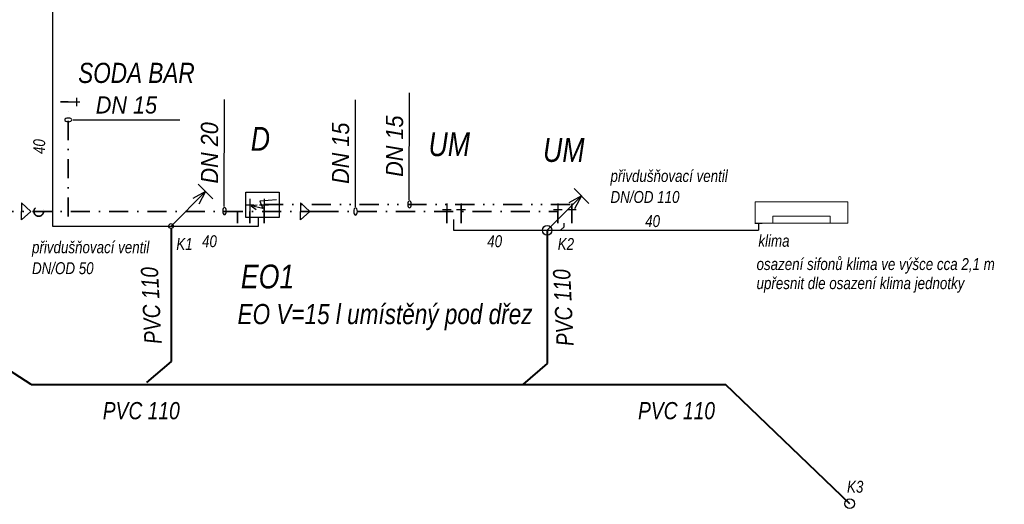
# Model space of a CAD drawing. Header units: millimetres. Extents: x 6491141 to 6692158, y 1846388 to 1929513.
# Tile 210 of 245: x 6559083 to 6569382, y 1912441 to 1917512. Entities that reach past the tile are written whole.
import ezdxf

# ---------------------------------------------------------------- set-up
doc = ezdxf.new("R2010")
doc.units = ezdxf.units.MM
doc.linetypes.add('DĚLICÍ', pattern=[1.25, 0.5, -0.25, 0, -0.25, 0, -0.25])
doc.linetypes.add('ČERCHOVANÁ', pattern=[1, 0.5, -0.25, 0, -0.25])
for name, color, linetype, lineweight in [('plyn_popis', 7, 'Continuous', 18), ('VZT', 130, 'Continuous', 18), ('ZTI-SPLAŠKOVÁ KANALIZACE', 80, 'Continuous', 30), ('ZTI-SVODY', 31, 'KANALIZACE', 40), ('ZTI-VODA STUDENÁ', 170, 'ČERCHOVANÁ', 35), ('ZTI-VODA TEPLÁ', 10, 'DĚLICÍ', 35), ('ZTI-Zařizovací předměty-popis', 32, 'ČERCHOVANÁ', 30)]:
    doc.layers.add(name, color=color, linetype=linetype, lineweight=lineweight)
for name, color, linetype in [('ZTI', 7, 'Continuous'), ('ZTI_KAN-POPIS', 7, 'Continuous'), ('ZTI_POPIS', 7, 'Continuous')]:
    doc.layers.add(name, color=color, linetype=linetype)
doc.styles.add('INDRA', font='ariali.ttf')
doc.styles.get("Standard").update_dxf_attribs({"font": 'romans.shx'})
doc.linetypes.add('KANALIZACE', pattern='A,30,-3.5,["C",Standard,S=2.54,R=0,X=-3.81,Y=-1.27],-0.001', length=33.501)

# ---------------------------------------------------------------- blocks, each defined once
blk = doc.blocks.new('_DotSmall')
at = {"color": 0, "linetype": 'ByBlock', "const_width": 0.5}
blk.add_lwpolyline([(-0.0625, 0, 1), (0.0625, 0, 1)], format="xyb", close=True, dxfattribs=at)
blk = doc.blocks.new('ventil')
at = {"layer": 'ZTI_POPIS', "ltscale": 400}
for p, q in [((6551773, 1911128), (6551773, 1910923)), ((6551727, 1911065), (6551819, 1911065))]:
    blk.add_line(p, q, dxfattribs=at)

msp = doc.modelspace()

# ---------------------------------------------------------------- linework, layer by layer
at = {"layer": 'VZT'}
for p, q in [((6567744.9, 1915606.5), (6566774.9, 1915606.5)), ((6566774.9, 1915606.5), (6566774.9, 1915382.5)), ((6567744.9, 1915382.5), (6567744.9, 1915606.5)), ((6566774.9, 1915382.5), (6567744.9, 1915382.5))]:
    msp.add_line(p, q, dxfattribs=at)
at = {"layer": 'VZT', "ltscale": 400}
msp.add_lwpolyline([(6566959.9, 1915457.5), (6567559.9, 1915457.5), (6567559.9, 1915382.5), (6566959.9, 1915382.5)], close=True, dxfattribs=at)
at = {"layer": 'ZTI', "ltscale": 200}
for p, q in [((6563158.5, 1915627), (6563158.6, 1916747.7)), ((6561223.4, 1915556.8), (6561223.5, 1916677.5)), ((6562594.3, 1915552.9), (6562594.4, 1916673.5)), ((6559638.5, 1916464.6), (6560759.1, 1916464.5))]:
    msp.add_line(p, q, dxfattribs=at)
at = {"layer": 'ZTI-SPLAŠKOVÁ KANALIZACE', "ltscale": 400}
for p, q in [((6559427.3, 1918106.9), (6559427.3, 1915352.4)), ((6561581.3, 1915352.4), (6561581.3, 1915441.3)), ((6563621, 1915422.1), (6563621, 1915308)), ((6559427.3, 1915352.4), (6561581.3, 1915352.4)), ((6563621, 1915308), (6566809.9, 1915308)), ((6564741.3, 1915308), (6564778, 1915345.3)), ((6564778, 1915345.3), (6564778, 1915382.5)), ((6566772.1, 1915382.5), (6566847.8, 1915382.5)), ((6566809.9, 1915382.5), (6566809.9, 1915308))]:
    msp.add_line(p, q, dxfattribs=at)
for centre, radius in [((6560665.8, 1915352.4), 25), ((6564600.1, 1915308), 50), ((6567765.3, 1912447.5), 50)]:
    msp.add_circle(centre, radius, dxfattribs=at)
at = {"layer": 'ZTI-SVODY', "ltscale": 50}
for p, q in [((6560665.7, 1915327.4), (6560665.7, 1913934.1)), ((6564600.1, 1915308), (6564600.1, 1913914.7)), ((6560665.7, 1913934.1), (6560410.4, 1913714.2)), ((6564600.1, 1913914.7), (6564344.9, 1913694.8)), ((6559202.4, 1913694.8), (6566467.4, 1913694.8)), ((6567765.3, 1912447.5), (6566467.4, 1913694.8))]:
    msp.add_line(p, q, dxfattribs=at)
at = {"layer": 'ZTI-SVODY', "ltscale": 400}
msp.add_line((6559202.4, 1913694.8), (6558161.6, 1914362.7), dxfattribs=at)
at = {"layer": 'ZTI-VODA STUDENÁ', "ltscale": 400}
for p, q in [((6559591, 1916650.6), (6559509.9, 1916650.6)), ((6559591, 1915452.3), (6559591, 1916650.6)), ((6562218.4, 1915505.4), (6558562, 1915505.4)), ((6561361.4, 1915382.5), (6561361.4, 1915505.4)), ((6561490.3, 1915382.5), (6561490.3, 1915505.4)), ((6562218.4, 1915505.4), (6564710.9, 1915505.4)), ((6563551.2, 1915382.5), (6563551.2, 1915505.4)), ((6564710.9, 1915382.5), (6564710.9, 1915505.4))]:
    msp.add_line(p, q, dxfattribs=at)
msp.add_circle((6559281.7, 1915505.4), 50.6, dxfattribs=at)
at = {"layer": 'ZTI-VODA TEPLÁ', "ltscale": 400}
for p, q in [((6561638.4, 1915579.6), (6564859, 1915579.6)), ((6561638.4, 1915579.6), (6561638.4, 1915382.5)), ((6563699.3, 1915579.6), (6563699.3, 1915382.5)), ((6564859, 1915579.6), (6564859, 1915382.5))]:
    msp.add_line(p, q, dxfattribs=at)
at = {"layer": 'ZTI_KAN-POPIS', "ltscale": 400}
for p, q in [((6560665.8, 1915352.4), (6561026.9, 1915713.5)), ((6561026.9, 1915713.5), (6560893.4, 1915642.1)), ((6560949.4, 1915790.9), (6561104.3, 1915636.1)), ((6561026.9, 1915713.5), (6560955.4, 1915580)), ((6564881.5, 1915744.2), (6565036.3, 1915589.4)), ((6564597.9, 1915305.7), (6564958.9, 1915666.8)), ((6564958.9, 1915666.8), (6564825.4, 1915595.4)), ((6564958.9, 1915666.8), (6564887.5, 1915533.3))]:
    msp.add_line(p, q, dxfattribs=at)
at = {"layer": 'ZTI_POPIS', "ltscale": 400}
for p, q in [((6559591, 1916650.6), (6559712.7, 1916650.6)), ((6559675.4, 1916692.9), (6559675.4, 1916608.2)), ((6561769.9, 1915625.5), (6561594.4, 1915614.3)), ((6561594.4, 1915614.3), (6561625, 1915535.5)), ((6559100.1, 1915593.6), (6559100.1, 1915505.4)), ((6559100.1, 1915593.6), (6559198.4, 1915505.4)), ((6559100.1, 1915417.2), (6559100.1, 1915505.4)), ((6559100.1, 1915417.2), (6559198.4, 1915505.4)), ((6561504.9, 1915562.8), (6561566.4, 1915575)), ((6561625, 1915535.5), (6561504.9, 1915562.8)), ((6561504.9, 1915562.8), (6561555, 1915525.2)), ((6562019.7, 1915593.6), (6562019.7, 1915505.4)), ((6562019.7, 1915593.6), (6562118, 1915505.4)), ((6562019.7, 1915417.2), (6562019.7, 1915505.4)), ((6562019.7, 1915417.2), (6562118, 1915505.4))]:
    msp.add_line(p, q, dxfattribs=at)
msp.add_lwpolyline([(6561447, 1915708.3), (6561797, 1915708.3), (6561797, 1915443.3), (6561447, 1915443.3)], close=True, dxfattribs=at)

# ---------------------------------------------------------------- block references
at = {"layer": 'ZTI', "ltscale": 200, "xscale": 300, "yscale": 599.9999999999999, "zscale": 300}
for p, rotation in [((6559591, 1916462.8), 89.9999999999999), ((6563160.3, 1915579.6), 179.9999999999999), ((6561225.2, 1915509.4), 179.9999999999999), ((6562596.1, 1915505.4), 179.9999999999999)]:
    msp.add_blockref('_DotSmall', p, dxfattribs=dict(at, rotation=rotation))
at = {"layer": 'ZTI_POPIS'}
for p in [(9717.6, 4509.1), (9865.7, 4509.1), (11778.5, 4459.1), (11926.7, 4459.1), (12938.2, 4459.1), (13086.3, 4459.1)]:
    msp.add_blockref('ventil', p, dxfattribs=at)

# ---------------------------------------------------------------- texts
at = {"layer": 'plyn_popis', "ltscale": 400, "style": 'INDRA', "width": 0.8}
for s, height, p in [('SODA BAR', 210.94, (6559694.8, 1916849.5)), ('EO V=15 l umístěný pod dřez', 210.935, (6561361.6, 1914325.9))]:
    msp.add_text(s, height=height, rotation=0.00002, dxfattribs=at).set_placement(p)
at = {"layer": 'ZTI-SPLAŠKOVÁ KANALIZACE', "ltscale": 400, "style": 'INDRA', "width": 0.8}
for s, p in [('K1', (6560721.2, 1915102.1)), ('K2', (6564711.3, 1915102.1)), ('K3', (6567737.2, 1912562.4))]:
    msp.add_text(s, height=125, dxfattribs=at).set_placement(p)
at = {"layer": 'ZTI-VODA STUDENÁ', "ltscale": 400, "style": 'INDRA', "width": 0.9}
msp.add_text('DN 15', height=180, dxfattribs=at).set_placement((6559878.6, 1916529.7))
for s, p in [('DN 20', (6561158.4, 1915797)), ('DN 15', (6562529.2, 1915793))]:
    msp.add_text(s, height=180, rotation=90, dxfattribs=at).set_placement(p)
at = {"layer": 'ZTI-VODA TEPLÁ', "ltscale": 400, "style": 'INDRA', "width": 0.9}
msp.add_text('DN 15', height=180, rotation=90, dxfattribs=at).set_placement((6563093.5, 1915867.2))
at = {"layer": 'ZTI-Zařizovací předměty-popis', "linetype": 'ByBlock', "style": 'INDRA', "width": 0.8}
for s, p in [('D', (6561499.8, 1916139.5)), ('UM ', (6563359, 1916083.9)), ('UM ', (6564556.8, 1916023.6)), ('EO1', (6561396.4, 1914699.7))]:
    msp.add_text(s, height=250, dxfattribs=at).set_placement(p)
at = {"layer": 'ZTI_POPIS', "linetype": 'Continuous', "style": 'INDRA', "width": 0.8}
for s, height, rotation, p in [('40', 125, 90, (6559349.2, 1916106)), ('PVC 110', 180, 92.82726, (6560568.1, 1914123.2)), ('PVC 110', 180, 92.82726, (6564879.4, 1914101.1))]:
    msp.add_text(s, height=height, rotation=rotation, dxfattribs=at).set_placement(p)
for s, height, p in [('přivdušňovací ventil', 125, (6565262.7, 1915813.5)), ('DN/OD 110', 125, (6565262.7, 1915594.3)), ('40', 125, (6565625.5, 1915341.8)), ('přivdušňovací ventil', 125, (6559211.8, 1915068.2)), ('40', 125, (6560990.2, 1915131.3)), ('40', 125, (6563973.6, 1915131.3)), ('klima', 125, (6566809.9, 1915135.8)), ('DN/OD 50', 125, (6559211.8, 1914849)), ('osazení sifonů klima ve výšce cca 2,1 m', 125, (6566790.7, 1914892)), ('upřesnit dle osazení klima jednotky', 125, (6566790.7, 1914692.4)), ('PVC 110', 180, (6559952.1, 1913330.8)), ('PVC 110', 180, (6565551, 1913330.8))]:
    msp.add_text(s, height=height, dxfattribs=at).set_placement(p)

doc.saveas('drawing.dxf')
